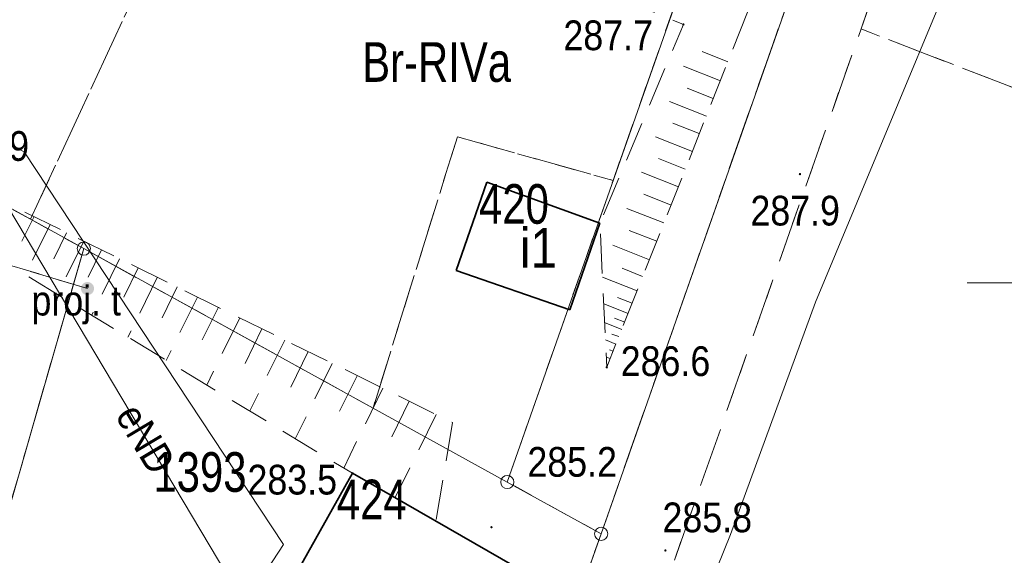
# Model space of a CAD drawing. Header units: metres. Extents: x 8377125 to 8377741, y 5529327 to 5529631.
# Tile 137 of 150: x 8377412 to 8377449, y 5529440 to 5529460. Entities that reach past the tile are written whole.
import ezdxf
from ezdxf.enums import TextEntityAlignment as Align

# ---------------------------------------------------------------- set-up
doc = ezdxf.new("R2010")
doc.units = ezdxf.units.M
doc.header["$MEASUREMENT"] = 0
for name, pattern in [('1.5_0.75', [2.25, 1.5, -0.75]), ('2.25_0.75', [3, 2.25, -0.75]), ('219-1000', [0]), ('egkk-1000', [3, 2.25, -0.75]), ('egug-1000', [1.5, 0.75, -0.75])]:
    doc.linetypes.add(name, pattern=pattern)
doc.layers.get('0').update_dxf_attribs({"color": 2})
for name, color, linetype, lineweight in [('1 500 A2 Ramka', 2, 'Continuous', 0), ('1 500 A2 Ramka (Construction)', 2, 'Continuous', 0), ('202-punkt graniczny', 7, 'Continuous', 0), ('210-oznaczenie konturu użytku gruntowego', 7, 'Continuous', 0), ('211-numer działki ewidencyjnej', 7, 'Continuous', 0), ('217-kontur klasyfikacyjny', 7, 'Continuous', 0), ('218-kontur użytku gruntowego', 7, 'Continuous', 0), ('219-działka ewidencyjna', 7, 'Continuous', 0), ('312-budynek ewidencyjny', 7, 'Continuous', 0), ('312-oznaczenie budynku ewidencyjnego', 7, 'Continuous', 0), ('312-oznaczenie budynku ewidencyjnego-Atr117', 7, 'Continuous', 0), ('pikieta naturalna', 7, 'Continuous', 0), ('pikieta naturalna-Atr2', 7, 'Continuous', 0), ('przewód elektroenergetyczny podziemny', 7, 'Continuous', 0), ('przewód elektroenergetyczny podziemny-Atr1', 7, 'Continuous', 0), ('przewód gazowy', 7, 'Continuous', 0), ('przewód telekomunikacyjny napowietrzny - ob. projektowany', 7, 'Continuous', 0), ('przewód telekomunikacyjny podziemny', 7, 'Continuous', 0), ('skarpa nieumocniona', 7, 'Continuous', 0), ('słupek telekomunikacyjny - ob. projektowany', 7, 'Continuous', 0), ('słupek telekomunikacyjny - ob. projektowany-Atr17', 7, 'Continuous', 0), ('Wstawianie ramki sekcyjnej z opisem', 7, 'Continuous', 0)]:
    doc.layers.add(name, color=color, linetype=linetype, lineweight=lineweight)
doc.styles.get("Standard").update_dxf_attribs({"font": 'Working1250.shx', "width": 0.75})

# ---------------------------------------------------------------- blocks, each defined once
blk = doc.blocks.new('*U23')
at = {"layer": '1 500 A2 Ramka (Construction)', "color": 2, "linetype": 'Continuous', "lineweight": 30}
blk.add_3dface([(-10.1172, -20.5497), (10.1172, -20.5497), (10.1172, 9.1484), (-10.1172, 9.1484)], dxfattribs=at)
blk = doc.blocks.new('PW01')
at = {"linetype": 'Continuous', "lineweight": 13}
h = blk.add_hatch(color=0, dxfattribs=at)
edge = h.paths.add_edge_path()
edge.add_arc((0, 0), 0.045, 0, 360)
blk = doc.blocks.new('US09')
at = {"linetype": 'Continuous', "lineweight": 0}
h = blk.add_hatch(color=0, dxfattribs=at)
edge = h.paths.add_edge_path()
edge.add_arc((0, 0), 0.25, 0, 360)
blk = doc.blocks.new('202')
at = {"color": 0, "linetype": 'Continuous', "lineweight": 0}
blk.add_circle((0, 0), 0.25, dxfattribs=at)

msp = doc.modelspace()

# ---------------------------------------------------------------- linework, layer by layer
at = {"layer": '217-kontur klasyfikacyjny', "color": 3, "linetype": 'egkk-1000', "lineweight": 18, "flags": 128}
for points in [[(8377446.191, 5529476.256), (8377433.65, 5529440.5)], [(8377412.06, 5529452.4), (8377419.7, 5529468.89)], [(8377443.48, 5529459.6), (8377446.3, 5529467.64)], [(8377434.1, 5529453.87), (8377436.8, 5529461.55)], [(8377436.42, 5529439.5), (8377443.48, 5529459.6)], [(8377460.62, 5529452.99), (8377443.48, 5529459.6)], [(8377425.02, 5529445.26), (8377428.21, 5529455.52)], [(8377428.21, 5529455.52), (8377434.1, 5529453.87)], [(8377412.06, 5529452.4), (8377407.78, 5529454.76)], [(8377414.08, 5529451.29), (8377412.06, 5529452.4)], [(8377406.16, 5529423.74), (8377414.08, 5529451.29)], [(8377414.08, 5529451.29), (8377425.02, 5529445.26)], [(8377433.65, 5529440.5), (8377425.35, 5529417.2)]]:
    msp.add_lwpolyline(points, dxfattribs=at)
at = {"layer": '218-kontur użytku gruntowego', "color": 3, "linetype": 'egug-1000', "lineweight": 18, "flags": 128}
for points in [[(8377433.65, 5529440.5), (8377446.191, 5529476.256)], [(8377419.7, 5529468.89), (8377412.06, 5529452.4)], [(8377443.48, 5529459.6), (8377446.3, 5529467.64)], [(8377434.1, 5529453.87), (8377436.8, 5529461.55)], [(8377436.42, 5529439.5), (8377443.48, 5529459.6)], [(8377443.48, 5529459.6), (8377460.62, 5529452.99)], [(8377428.21, 5529455.52), (8377425.02, 5529445.26)], [(8377434.1, 5529453.87), (8377428.21, 5529455.52)], [(8377412.06, 5529452.4), (8377407.78, 5529454.76)], [(8377430.1, 5529442.46), (8377434.1, 5529453.87)], [(8377412.06, 5529452.4), (8377414.08, 5529451.29)], [(8377414.08, 5529451.29), (8377406.16, 5529423.74)], [(8377425.02, 5529445.26), (8377414.08, 5529451.29)], [(8377433.65, 5529440.5), (8377430.1, 5529442.46)], [(8377425.35, 5529417.2), (8377433.65, 5529440.5)]]:
    msp.add_lwpolyline(points, dxfattribs=at)
at = {"layer": '219-działka ewidencyjna', "color": 7, "linetype": '219-1000', "lineweight": 18, "flags": 128}
for points in [[(8377446.191, 5529476.256), (8377433.65, 5529440.5)], [(8377436.8, 5529461.55), (8377430.1, 5529442.46)], [(8377414.08, 5529451.29), (8377407.78, 5529454.76)], [(8377414.08, 5529451.29), (8377406.16, 5529423.74)], [(8377430.1, 5529442.46), (8377414.08, 5529451.29)], [(8377433.65, 5529440.5), (8377430.1, 5529442.46)], [(8377433.65, 5529440.5), (8377424.42, 5529414.59)]]:
    msp.add_lwpolyline(points, dxfattribs=at)
at = {"layer": '312-budynek ewidencyjny', "color": 7, "linetype": 'Continuous', "lineweight": 35, "flags": 128}
for points in [[(8377428.16, 5529450.46), (8377429.32, 5529453.8)], [(8377429.32, 5529453.8), (8377433.6, 5529452.25)], [(8377433.6, 5529452.25), (8377432.47, 5529448.97)], [(8377432.47, 5529448.97), (8377428.16, 5529450.46)], [(8377421.16, 5529437.28), (8377424.24, 5529442.79)], [(8377424.24, 5529442.79), (8377430.39, 5529439.26)]]:
    msp.add_lwpolyline(points, dxfattribs=at)
at = {"layer": 'przewód elektroenergetyczny podziemny', "color": 1, "linetype": 'Continuous', "lineweight": 18, "flags": 128}
msp.add_lwpolyline([(8377420.16, 5529437.84), (8377410.87, 5529453.42), (8377405.969, 5529456.058)], dxfattribs=at)
at = {"layer": 'przewód gazowy', "color": 40, "linetype": 'Continuous', "lineweight": 18, "flags": 128}
msp.add_lwpolyline([(8377420.16, 5529437.84), (8377421.63, 5529440.1), (8377411.82, 5529454.95), (8377406.582, 5529457.443)], dxfattribs=at)
at = {"layer": 'przewód telekomunikacyjny napowietrzny - ob. projektowany', "color": 30, "linetype": '2.25_0.75', "lineweight": 18, "flags": 128}
for points in [[(8377404.484, 5529452.702), (8377414.22, 5529449.78)], [(8377414.22, 5529449.78), (8377404.484, 5529452.702)]]:
    msp.add_lwpolyline(points, dxfattribs=at)
at = {"layer": 'przewód telekomunikacyjny podziemny', "color": 30, "linetype": 'Continuous', "lineweight": 18, "flags": 128}
msp.add_lwpolyline([(8377423.32, 5529407.28), (8377423.91, 5529408.74), (8377431.68, 5529424.42), (8377435.52, 5529432.98), (8377438.54, 5529440.47), (8377441.76, 5529449.27), (8377449.51, 5529467.92), (8377452.438, 5529476.571)], dxfattribs=at)
at = {"layer": 'skarpa nieumocniona', "color": 7, "linetype": '1.5_0.75', "lineweight": 18, "flags": 128}
for points in [[(8377413.406, 5529470.655), (8377413.9, 5529470.51), (8377418.57, 5529470.13), (8377439.64, 5529461.38), (8377433.86, 5529446.8), (8377433.6, 5529452.25), (8377436.76, 5529459.77), (8377421.22, 5529466.24), (8377412.046, 5529468.779)], [(8377438.44, 5529458.36), (8377437.47, 5529458.75)], [(8377438.16, 5529457.64), (8377436.19, 5529458.42)], [(8377437.89, 5529456.97), (8377436.9, 5529457.36)], [(8377437.63, 5529456.3), (8377435.64, 5529457.09)], [(8377437.36, 5529455.64), (8377436.36, 5529456.04)], [(8377405.753, 5529455.569), (8377408.27, 5529454.43), (8377428.03, 5529444.71), (8377427.4, 5529441), (8377424.24, 5529442.79), (8377409.36, 5529451.82), (8377404.951, 5529453.756)], [(8377437.1, 5529454.97), (8377435.08, 5529455.77)], [(8377436.57, 5529453.63), (8377434.52, 5529454.44)], [(8377436.83, 5529454.3), (8377435.82, 5529454.7)], [(8377436.3, 5529452.94), (8377435.27, 5529453.35)], [(8377436.02, 5529452.26), (8377433.95, 5529453.08)], [(8377412.2, 5529452.5), (8377411.74, 5529451.57)], [(8377412.81, 5529452.2), (8377411.87, 5529450.3)], [(8377413.43, 5529451.89), (8377412.95, 5529450.91)], [(8377435.75, 5529451.57), (8377434.71, 5529451.98)], [(8377414.08, 5529451.57), (8377413.09, 5529449.56)], [(8377435.48, 5529450.87), (8377433.63, 5529451.61)], [(8377414.75, 5529451.24), (8377414.24, 5529450.21)], [(8377415.43, 5529450.91), (8377414.38, 5529448.77)], [(8377416.14, 5529450.56), (8377415.6, 5529449.46)], [(8377435.22, 5529450.24), (8377434.44, 5529450.55)], [(8377416.86, 5529450.2), (8377415.75, 5529447.94)], [(8377435.01, 5529449.69), (8377433.7, 5529450.21)], [(8377417.61, 5529449.84), (8377417.04, 5529448.67)], [(8377418.38, 5529449.46), (8377417.2, 5529447.06)], [(8377434.67, 5529448.84), (8377433.75, 5529449.2)], [(8377434.82, 5529449.23), (8377434.27, 5529449.44)], [(8377419.17, 5529449.07), (8377418.56, 5529447.84)], [(8377419.98, 5529448.67), (8377418.73, 5529446.13)], [(8377434.43, 5529448.23), (8377433.78, 5529448.49)], [(8377434.54, 5529448.51), (8377434.15, 5529448.66)], [(8377420.82, 5529448.26), (8377420.18, 5529446.95)], [(8377434.32, 5529447.96), (8377434.06, 5529448.06)], [(8377421.68, 5529447.83), (8377420.36, 5529445.15)], [(8377434.21, 5529447.68), (8377433.81, 5529447.84)], [(8377422.57, 5529447.4), (8377421.89, 5529446.01)], [(8377434.1, 5529447.41), (8377433.96, 5529447.46)], [(8377423.48, 5529446.95), (8377422.08, 5529444.1)], [(8377433.99, 5529447.13), (8377433.84, 5529447.19)], [(8377433.88, 5529446.86), (8377433.87, 5529446.86)], [(8377424.42, 5529446.48), (8377423.7, 5529445.02)], [(8377425.39, 5529446.01), (8377423.91, 5529442.99)], [(8377426.39, 5529445.52), (8377425.63, 5529443.98)], [(8377427.41, 5529445.02), (8377425.86, 5529441.87)]]:
    msp.add_lwpolyline(points, dxfattribs=at)
at = {"layer": 'Wstawianie ramki sekcyjnej z opisem', "color": 7}
msp.add_line((8377447.5, 5529450), (8377452.5, 5529450), dxfattribs=at)
msp.add_line((8377447.5, 5529450), (8377452.5, 5529450), dxfattribs=at)

# ---------------------------------------------------------------- block references
at = {"layer": '1 500 A2 Ramka', "color": 2, "linetype": 'Continuous', "lineweight": 30, "xscale": 10, "yscale": 10, "zscale": 10, "rotation": 90}
msp.add_blockref('*U23', (8377301.832, 5529509.982), dxfattribs=at)
at = {"layer": '202-punkt graniczny', "color": 7, "linetype": 'Continuous', "lineweight": 18}
for p in [(8377414.08, 5529451.29), (8377430.1, 5529442.46), (8377433.65, 5529440.5)]:
    msp.add_blockref('202', p, dxfattribs=at)
at = {"layer": 'pikieta naturalna', "color": 7, "linetype": 'Continuous', "lineweight": 13}
for p in [(8377436.76, 5529459.77), (8377441.17, 5529454.11), (8377433.86, 5529446.8), (8377424.24, 5529442.79), (8377429.5, 5529440.75), (8377436.08, 5529439.87)]:
    msp.add_blockref('PW01', p, dxfattribs=at)
at = {"layer": 'słupek telekomunikacyjny - ob. projektowany', "color": 30, "linetype": 'Continuous', "lineweight": 18}
msp.add_blockref('US09', (8377414.22, 5529449.78), dxfattribs=at)

# ---------------------------------------------------------------- texts
at = {"layer": '210-oznaczenie konturu użytku gruntowego', "color": 3, "linetype": 'Continuous', "lineweight": 18, "width": 0.79}
msp.add_text('Br-RIVa', height=1.5, dxfattribs=at).set_placement((8377424.61, 5529457.6))
at = {"layer": '211-numer działki ewidencyjnej', "color": 7, "linetype": 'Continuous', "lineweight": 18, "width": 0.79}
msp.add_text('1393', height=1.5, dxfattribs=at).set_placement((8377416.71, 5529442.09))
at = {"layer": '312-oznaczenie budynku ewidencyjnego', "color": 7, "linetype": 'Continuous', "lineweight": 18, "width": 0.79}
for s, p in [('420', (8377429.03, 5529452.23)), ('424', (8377423.65, 5529441.05))]:
    msp.add_text(s, height=1.5, dxfattribs=at).set_placement(p)
at = {"layer": '312-oznaczenie budynku ewidencyjnego-Atr117', "color": 7, "width": 0.9}
msp.add_text('i1', height=1.5, dxfattribs=at).set_placement((8377431.28, 5529451.32), align=Align.MIDDLE_CENTER)
at = {"layer": 'pikieta naturalna-Atr2', "color": 7, "width": 0.9}
for s, p in [('287.7', (8377435.61, 5529459.36)), ('283.5', (8377423.66, 5529442.55))]:
    msp.add_text(s, height=1.125, dxfattribs=at).set_placement(p, align=Align.MIDDLE_RIGHT)
for s, p in [('283.9', (8377408.62, 5529454.61)), ('286.6', (8377434.39, 5529446.47)), ('285.2', (8377430.86, 5529442.66)), ('285.8', (8377435.97, 5529440.56))]:
    msp.add_text(s, height=1.125, dxfattribs=at).set_placement(p)
msp.add_text('287.9', height=1.125, dxfattribs=at).set_placement((8377440.99, 5529453.29), align=Align.TOP_CENTER)
at = {"layer": 'przewód elektroenergetyczny podziemny-Atr1', "color": 1, "width": 0.9}
msp.add_text('eND', height=1.125, rotation=300.806, dxfattribs=at).set_placement((8377415.73, 5529445.26), align=Align.MIDDLE_LEFT)
at = {"layer": 'słupek telekomunikacyjny - ob. projektowany-Atr17', "color": 30, "width": 0.9}
msp.add_text('proj. t', height=1.125, dxfattribs=at).set_placement((8377412.1, 5529448.76))

doc.saveas('drawing.dxf')
